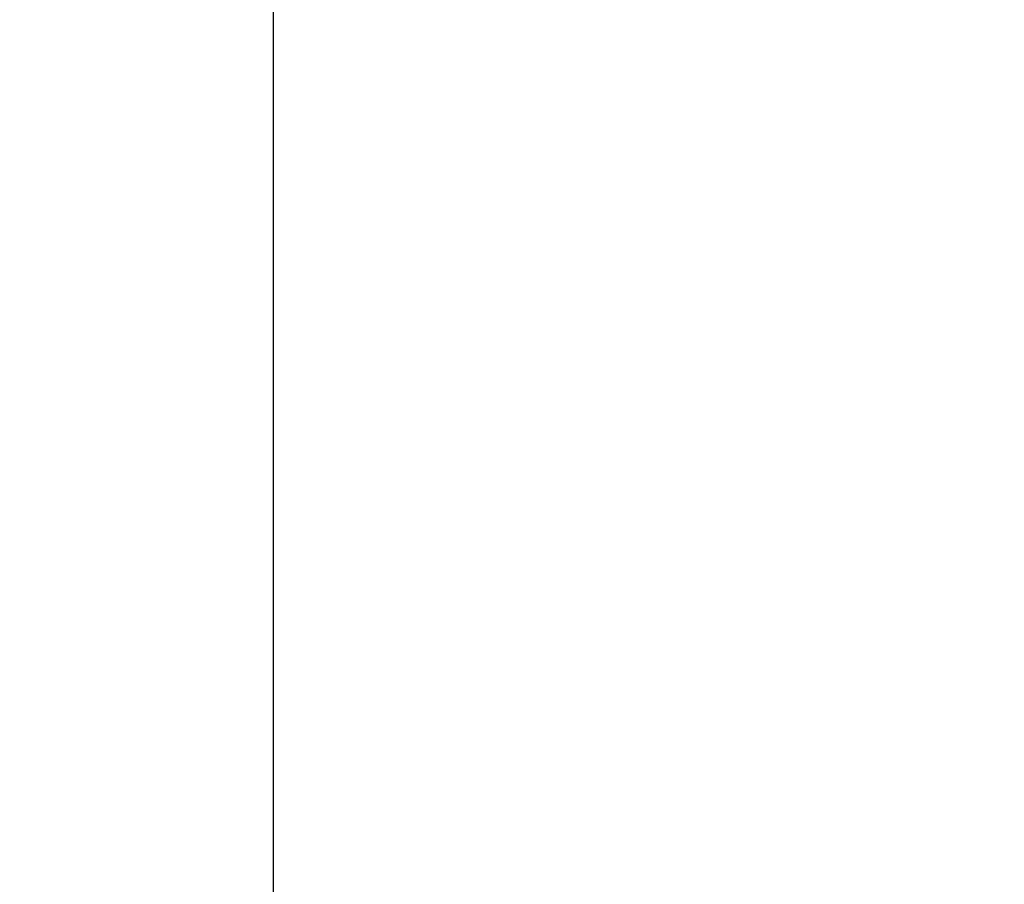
# Model space of a CAD drawing. Header units: millimetres. Extents: x -131 to 131, y -191 to 191.
# Tile 156 of 256: x -72.67716 to -72.66871, y -110.56775 to -110.56033. Entities that reach past the tile are written whole.
import ezdxf

# ---------------------------------------------------------------- set-up
doc = ezdxf.new("R2010")
doc.units = ezdxf.units.MM
doc.layers.get('0').update_dxf_attribs({"color": 8, "linetype": 'CONTINUOUS'})

# ---------------------------------------------------------------- blocks, each defined once
blk = doc.blocks.new('sgBrepBlock__245068944')
at = {"color": 0, "invisible_edges": 15}
for points in [[(-70.690732, -110.3090111, -75.9520218), (-87.5209085, -109.9450575, -82.4022406), (-87.7725075, -110.566241, -81.6318579)], [(-70.9483729, -111.0523676, -75.2184608), (-87.7725075, -110.566241, -81.6318579), (-87.9877604, -111.3157992, -80.972765)]]:
    blk.add_3dface(points, dxfattribs=at)
blk = doc.blocks.new('sgBrepBlock__245073552')
at = {"color": 0}
blk.add_polyline3d([(-61.5585175, -127.5, -101.9534658), (-72.6749842, -127.5, -70.3024149), (-72.6749842, -102.5, -70.3024149)], dxfattribs=at)
at = {"color": 0, "invisible_edges": 15}
for points in [[(-72.6749842, -102.5, -70.3024149), (-71.407377, -113.9286586, -73.9115743), (-71.439329, -115, -73.8205998)], [(-72.6749842, -102.5, -70.3024149), (-71.3125479, -112.8917511, -74.1815738), (-71.407377, -113.9286586, -73.9115743)], [(-72.6749842, -102.5, -70.3024149), (-71.439329, -115, -73.8205998), (-72.6749842, -127.5, -70.3024149)], [(-72.6749842, -102.5, -70.3024149), (-71.1578896, -111.9226043, -74.6219203), (-71.3125479, -112.8917511, -74.1815738)], [(-72.6749842, -102.5, -70.3024149), (-70.9483729, -111.0523676, -75.2184608), (-71.1578896, -111.9226043, -74.6219203)], [(-72.6749842, -102.5, -70.3024149), (-70.690732, -110.3090111, -75.9520218), (-70.9483729, -111.0523676, -75.2184608)]]:
    blk.add_3dface(points, dxfattribs=at)
blk = doc.blocks.new('sgBrepBlock__245073808')
at = {"color": 0}
blk.add_line((-72.6749842, -127.5, -70.3024149), (-72.6749842, -102.5, -70.3024149), dxfattribs=at)
at = {"color": 0, "invisible_edges": 15}
for points in [[(-72.6749842, -102.5, -70.3024149), (-72.6749842, -127.5, -70.3024149), (-65.8815879, -127.5, -61.3474834)], [(-65.8815879, -102.5, -61.3474834), (-72.6749842, -102.5, -70.3024149), (-65.8815879, -127.5, -61.3474834)]]:
    blk.add_3dface(points, dxfattribs=at)
blk = doc.blocks.new('sgBrepBlock_Clamp$20Doughty$20Slimline$20QT_245068688')
at = {"color": 0}
for name in ['sgBrepBlock__245073552', 'sgBrepBlock__245073808', 'sgBrepBlock__245068944']:
    blk.add_blockref(name, (0, 0), dxfattribs=at)

msp = doc.modelspace()

# ---------------------------------------------------------------- block references
at = {"color": 7}
msp.add_blockref('sgBrepBlock_Clamp$20Doughty$20Slimline$20QT_245068688', (0, 0), dxfattribs=at)

doc.saveas('drawing.dxf')
